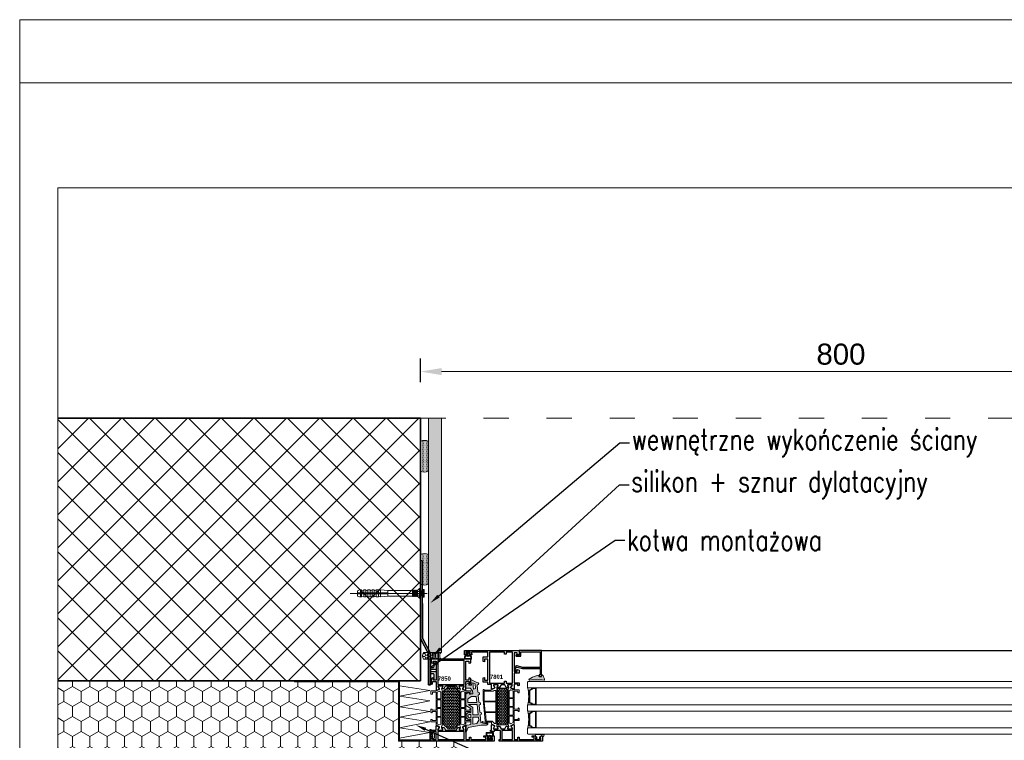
# Model space of a CAD drawing. Header units: millimetres. Extents: x -1427 to 10229, y -1578 to 5221.
# Tile 33 of 129: x 1056 to 1149, y -672 to -603. Entities that reach past the tile are written whole.
import ezdxf
from ezdxf import colors
from ezdxf.entities.mleader import LeaderData, LeaderLine
from ezdxf.math import Vec2, Vec3

# ---------------------------------------------------------------- set-up
doc = ezdxf.new("R2010")
doc.units = ezdxf.units.MM
for name, pattern in [('ACAD_ISO03W100', [30, 12, -18]), ('DASHDOT', [25.4, 12.7, -6.35, 0, -6.35]), ('DASHED', [19.05, 12.7, -6.35])]:
    doc.linetypes.add(name, pattern=pattern)
for name, color, linetype, lineweight in [('0-S-linia-beton', 1, 'Continuous', 35), ('2_hatch_zelbet_obrys', 242, 'DASHED', 9), ('A_wymiary', 7, 'Continuous', 5), ('Akcesoria', 35, 'Continuous', 9), ('AT_1_2_WYMIARY_I_OPISY', 1, 'Continuous', 5), ('blacha', 2, 'Continuous', 18), ('izolacja II', 251, 'Continuous', 18), ('Kreskowanie', 252, 'Continuous', 5), ('Obwiednia', 2, 'Continuous', 30), ('Oś', 1, 'DASHDOT', 9), ('PROJ_WYMIARY', 6, 'Continuous', 13), ('Przekładka', 4, 'Continuous', 18), ('ramka skrajna', 7, 'Continuous', 20), ('Silikon', 31, 'Continuous', 18), ('Tynk', 8, 'Continuous', 18), ('Uszczelki', 1, 'Continuous', 9), ('Wypełnienia', 140, 'Continuous', 18), ('Ściana', 37, 'Continuous', 18)]:
    doc.layers.add(name, color=color, linetype=linetype, lineweight=lineweight)
for name, color, linetype in [('Kotwa', 3, 'Continuous'), ('Model-Przód', 7, 'Continuous'), ('Tekst', 255, 'Continuous')]:
    doc.layers.add(name, color=color, linetype=linetype)
doc.styles.add('Arial', font='arial.ttf')
doc.styles.add('SIMPLEX', font='simplex.shx', dxfattribs={"width": 0.77})
doc.styles.get("Standard").update_dxf_attribs({"font": 'arial.ttf'})
doc.dimstyles.new('Renata', dxfattribs={"dimtxt": 5, "dimasz": 5, "dimexe": 1.25, "dimexo": 0.625, "dimtad": 1, "dimdec": 0, "dimtxsty": 'Arial', "dimcen": 2.5, "dimclrd": 1, "dimclre": 1, "dimclrt": 7, "dimadec": 0, "dimazin": 0, "dimtfac": 1, "dimtdec": 0, "dimtmove": 0, "dimatfit": 3, "dimfxl": 1, "dimfxlon": 1, "dimtfillclr": 7, "dimlwd": -1, "dimarcsym": 0})

# ---------------------------------------------------------------- blocks, each defined once
blk = doc.blocks.new('*U92')
at = {"layer": 'izolacja II'}
for points in [[(0, 270.2), (-57.9, 259), (0, 250.2)], [(0, 250.2), (-57.9, 239), (0, 230.2)], [(0, 230.2), (-57.9, 219), (0, 210.2)], [(0, 210.2), (-57.9, 199), (0, 190.2)], [(0, 190.2), (-57.9, 179), (0, 170.2)]]:
    blk.add_lwpolyline(points, dxfattribs=at)
blk = doc.blocks.new('*U94')
at = {"layer": 'Kreskowanie', "linetype": 'ACAD_ISO03W100', "ltscale": 0.2, "const_width": 1}
blk.add_lwpolyline([(0, 0.5), (-10.43, 0.5), (-10.43, 30.45), (45.74, 30.45), (45.74, 129.95)], dxfattribs=at)
at = {"layer": 'Uszczelki'}
for points in [[(-10.93, 30.95), (45.24, 30.95), (45.24, 129.95), (46.24, 129.95), (46.24, 29.95), (-9.93, 29.95), (-9.93, 1), (0, 1), (0, 0), (-3, 0), (-3, -1.7), (-2.8, -1.7, -0.709029), (-2.49, -2.59), (-3.37, -3.29, -0.170255), (-3.68, -3.4), (-7.22, -3.4, -0.170255), (-7.54, -3.29), (-8.41, -2.59, -0.709029), (-8.1, -1.7), (-7.9, -1.7), (-7.9, 0), (-10.93, 0)], [(-5.83, -1.62), (-5.83, -0.6, 0.259672), (-6.91, -0.6), (-6.91, -1.62)], [(-3.89, -0.6), (-3.89, -1.62), (-4.97, -1.62), (-4.97, -0.6, -0.259672)]]:
    blk.add_lwpolyline(points, format="xyb", close=True, dxfattribs=at)
blk = doc.blocks.new('*U59')
at = {"layer": 'Silikon'}
for points in [[(-2.88, -2.5, 0.414214), (-1.38, -1), (-1.38, 2.15, 0.414214), (-2.88, 3.65, 0.382385)], [(-1.5, -2.5, 0.414214), (0, -1), (0, 2.15, 0.414214), (-1.5, 3.65, 0.382385)], [(-0.12, -2.5, 0.414214), (1.38, -1), (1.38, 2.15, 0.414214), (-0.12, 3.65, 0.382385)], [(1.26, -2.5, 0.414214), (2.76, -1), (2.76, 2.15, 0.414214), (1.26, 3.65, 0.382385)], [(2.64, -2.5, 0.414214), (4.14, -1), (4.14, 2.15, 0.414214), (2.64, 3.65, 0.382385)], [(4.02, -2.5, 0.414214), (5.52, -1), (5.52, 2.15, 0.414214), (4.02, 3.65, 0.382385)]]:
    blk.add_lwpolyline(points, format="xyb", dxfattribs=at)
blk = doc.blocks.new('*U95')
at = {"layer": 'Akcesoria'}
for p, q in [((7043.99, -27716.58), (7045.99, -27715.78)), ((7043.99, -27718.58), (7043.99, -27716.58)), ((7047.99, -27715.78), (7045.99, -27715.78)), ((7046.85, -27718.58), (7046.85, -27715.78)), ((7047.99, -27716.58), (7049.99, -27715.78)), ((7047.99, -27718.58), (7047.99, -27715.78)), ((7051.99, -27715.78), (7049.99, -27715.78)), ((7049.99, -27718.58), (7049.99, -27715.78)), ((7051.99, -27716.58), (7053.99, -27715.78)), ((7051.99, -27718.58), (7051.99, -27715.78)), ((7055.99, -27715.78), (7053.99, -27715.78)), ((7053.99, -27718.58), (7053.99, -27715.78)), ((7055.99, -27716.58), (7057.99, -27715.78)), ((7055.99, -27718.58), (7055.99, -27715.78)), ((7059.99, -27715.78), (7057.99, -27715.78)), ((7057.99, -27718.58), (7057.99, -27715.78)), ((7059.99, -27716.58), (7061.99, -27715.78)), ((7059.99, -27718.58), (7059.99, -27715.78)), ((7063.99, -27715.78), (7061.99, -27715.78)), ((7061.99, -27718.58), (7061.99, -27715.78)), ((7063.99, -27716.58), (7065.99, -27715.78)), ((7063.99, -27718.58), (7063.99, -27715.78)), ((7072.99, -27716.48), (7065.99, -27715.78)), ((7065.99, -27718.58), (7065.99, -27715.78)), ((7096.45, -27716.48), (7072.99, -27716.48)), ((7072.99, -27721.68), (7072.99, -27716.48)), ((7096.45, -27716.48), (7095.65, -27716.48)), ((7096.45, -27716.48), (7096.45, -27721.68)), ((7097.45, -27716.48), (7097.45, -27721.68)), ((7098.25, -27716.48), (7097.45, -27716.48)), ((7098.25, -27716.48), (7098.25, -27721.68)), ((7099.25, -27716.48), (7099.25, -27721.68)), ((7100.05, -27716.48), (7099.25, -27716.48)), ((7100.05, -27716.48), (7100.05, -27721.68)), ((7104.68, -27717.43), (7100.93, -27717.43)), ((7101.05, -27716.48), (7101.05, -27721.68)), ((7101.09, -27716.48), (7101.05, -27716.48)), ((7102.99, -27714.58), (7101.09, -27716.48)), ((7101.09, -27716.48), (7101.09, -27721.68)), ((7103.99, -27714.58), (7102.99, -27714.58)), ((7102.99, -27723.58), (7102.99, -27714.58)), ((7103.99, -27723.58), (7103.99, -27714.58)), ((7106.68, -27715.43), (7104.68, -27717.43)), ((7104.68, -27720.73), (7104.68, -27717.43)), ((7107.38, -27715.43), (7106.68, -27715.43)), ((7106.68, -27722.73), (7106.68, -27715.43)), ((7107.38, -27722.73), (7107.38, -27715.43)), ((7071.76, -27718.58), (7043.99, -27718.58)), ((7071.76, -27719.58), (7043.99, -27719.58)), ((7043.99, -27721.58), (7043.99, -27719.58)), ((7043.99, -27721.58), (7045.99, -27722.38)), ((7047.99, -27722.38), (7045.99, -27722.38)), ((7046.85, -27722.38), (7046.85, -27719.58)), ((7047.99, -27722.38), (7047.99, -27719.58)), ((7047.99, -27721.58), (7049.99, -27722.38)), ((7049.56, -27718.98), (7050.72, -27718.58)), ((7049.56, -27719.18), (7049.56, -27718.98)), ((7049.56, -27719.18), (7050.72, -27719.58)), ((7049.99, -27722.38), (7049.99, -27719.58)), ((7051.99, -27722.38), (7049.99, -27722.38)), ((7051.99, -27722.38), (7051.99, -27719.58)), ((7051.99, -27721.58), (7053.99, -27722.38)), ((7053.99, -27722.38), (7053.99, -27719.58)), ((7055.99, -27722.38), (7053.99, -27722.38)), ((7055.99, -27722.38), (7055.99, -27719.58)), ((7055.99, -27721.58), (7057.99, -27722.38)), ((7057.99, -27722.38), (7057.99, -27719.58)), ((7059.99, -27722.38), (7057.99, -27722.38)), ((7059.99, -27722.38), (7059.99, -27719.58)), ((7059.99, -27721.58), (7061.99, -27722.38)), ((7061.99, -27722.38), (7061.99, -27719.58)), ((7063.99, -27722.38), (7061.99, -27722.38)), ((7063.99, -27722.38), (7063.99, -27719.58)), ((7063.99, -27721.58), (7065.99, -27722.38)), ((7065.99, -27722.38), (7065.99, -27719.58)), ((7072.99, -27721.68), (7065.99, -27722.38)), ((7096.45, -27721.68), (7072.99, -27721.68)), ((7098.25, -27721.68), (7097.45, -27721.68)), ((7100.05, -27721.68), (7099.25, -27721.68)), ((7104.68, -27720.73), (7100.93, -27720.73)), ((7101.09, -27721.68), (7101.05, -27721.68)), ((7102.99, -27723.58), (7101.09, -27721.68)), ((7103.99, -27723.58), (7102.99, -27723.58)), ((7106.68, -27722.73), (7104.68, -27720.73)), ((7107.38, -27722.73), (7106.68, -27722.73))]:
    blk.add_line(p, q, dxfattribs=at)
at = {"layer": 'Akcesoria', "linetype": 'DASHDOT', "ltscale": 10}
blk.add_line((7110.4, -27719.08), (7037.09, -27719.08), dxfattribs=at)
at = {"layer": 'Akcesoria'}
for centre, radius, start, end in [((7096.95, -27716.48), 0.5, 0, 180), ((7098.75, -27716.48), 0.5, 0, 180), ((7100.55, -27716.48), 0.5, 0, 180), ((7072.08, -27719.08), 0.59, 238.00803, 121.99197), ((7096.95, -27721.68), 0.5, 180, 0), ((7098.75, -27721.68), 0.5, 180, 0), ((7100.55, -27721.68), 0.5, 180, 0)]:
    blk.add_arc(centre, radius, start, end, dxfattribs=at)
blk = doc.blocks.new('przekladka 42a_ogolny')
at = {"layer": 'Przekładka'}
for points in [[(-4.1, 42), (-0.3, 42), (-0.1, 41.8), (-0.1, 41.39), (-1.31, 39.24), (-0.7, 37.61), (-0.7, 4.39), (-1.08, 3.38), (-1.08, 2.35), (-0.1, 0.61), (-0.1, 0.2), (-0.3, 0), (-4.1, 0), (-4.3, 0.2), (-4.3, 0.61), (-3.2, 2.57), (-3.2, 3.25), (-6.25, 4.87), (-6.25, 7.9), (-11.2, 7.9), (-11.2, 10.07), (-10.58, 10.24), (-10.2, 10.24), (-10.2, 9.1), (-6.25, 9.1), (-6.25, 17.7), (-10.2, 17.7), (-10.2, 16.56), (-10.58, 16.56), (-11.2, 16.73), (-11.2, 19.87), (-10.58, 20.04), (-10.2, 20.04), (-10.2, 18.9), (-6.25, 18.9), (-6.25, 36.1), (-9.7, 36.1), (-9.7, 34.3), (-11.2, 34.3), (-11.2, 37.3), (-6.06, 37.3), (-5.82, 37.36), (-3.2, 38.75), (-3.2, 39.43), (-4.3, 41.39), (-4.3, 41.8)], [(-5.25, 29.7), (-5.25, 35.96), (-3.17, 37.07), (-1.7, 36.19), (-1.7, 29.7)], [(-1.7, 28.9), (-1.7, 21.4), (-5.25, 21.4), (-5.25, 28.9)], [(-1.7, 13.1), (-1.7, 20.6), (-5.25, 20.6), (-5.25, 13.1)], [(-5.25, 12.3), (-1.7, 12.3), (-1.7, 5.81), (-3.17, 4.93), (-5.25, 6.04)]]:
    blk.add_lwpolyline(points, close=True, dxfattribs=at)
blk = doc.blocks.new('przekladka 42b_ogolny')
at = {"layer": 'Przekładka'}
blk.add_lwpolyline([(4.3, 0.2), (4.1, 0), (0.3, 0), (0.1, 0.2), (0.1, 0.61), (1.2, 2.57), (1.2, 39.43), (0.1, 41.39), (0.1, 41.8), (0.3, 42), (4.1, 42), (4.3, 41.8), (4.3, 41.39), (3.2, 39.43), (3.2, 38.75), (6.87, 36.8), (13.4, 36.8), (13.4, 37.6), (14.4, 37.6), (14.4, 27.95), (12.4, 7.4, -0.371871), (11.4, 6.5), (6.75, 6.5), (6.25, 6), (6.25, 4.87), (3.2, 3.25), (3.2, 2.57), (4.3, 0.61)], format="xyb", close=True, dxfattribs=at)
for points in [[(13.25, 26.5), (2.2, 26.5), (2.2, 36.46), (3.67, 36.46), (4.91, 35.8), (13.4, 35.8), (13.4, 27.68)], [(2.2, 16.3), (2.2, 25.7), (13.18, 25.7), (12.26, 16.3)], [(2.2, 15.5), (2.2, 5.2), (3.44, 5.2), (5.69, 7.5), (11.2, 7.5), (11.42, 7.7), (12.18, 15.5)]]:
    blk.add_lwpolyline(points, close=True, dxfattribs=at)
blk = doc.blocks.new('7801_PE78N')
at = {"layer": 'Obwiednia'}
for points in [[(-10.09, 53.5), (-6.61, 53.5), (-5.09, 51), (-2.99, 51), (-2.87, 51.21), (-3.9, 52.89), (-3.9, 53.5), (0.57, 53.5), (0.7, 53.28), (-0.74, 50.8), (-0.63, 50.48), (2.07, 49.34), (2.3, 49.49), (2.3, 53.7), (6, 53.7), (6, 56), (10.5, 56), (10.5, 60.19), (9.24, 60.53), (9, 60.34), (9, 58), (6, 58), (6, 78), (9, 78), (9, 75.66), (9.24, 75.47), (10.5, 75.81), (10.5, 80), (6, 80), (6, 84.6), (21.5, 84.6), (21.5, 83), (21, 83), (21, 82), (22.89, 82), (23.5, 82.62), (23.5, 83), (22.75, 83), (22.75, 84.8), (26.75, 84.8), (26.75, 83), (26, 83), (26, 82.6), (26.53, 82), (28, 82), (28, 86), (-24, 86), (-24, 82.44), (-22.24, 81.97), (-22, 82.16), (-22, 84), (-19, 84), (-19, 66), (-22, 66), (-22, 67.84), (-22.27, 68.03), (-24, 67.55), (-24, 64.5), (-19, 64.5), (-19, 55.5), (-24, 55.5), (-24, 52.9), (-22.86, 52.51), (-22.6, 52.7), (-22.6, 54), (-19, 54), (-19, 49.49), (-18.77, 49.34), (-16.07, 50.48), (-15.96, 50.8), (-17.4, 53.28), (-17.27, 53.5), (-12.8, 53.5), (-12.8, 52.89), (-13.83, 51.21), (-13.71, 51), (-11.61, 51)], [(-17.4, 84.4), (-11.6, 84.4), (-11.6, 82.5), (-10, 82.5), (-10, 84.4), (4.4, 84.4), (4.4, 55.1), (-10, 55.1), (-10, 56.9), (-11.6, 56.9), (-11.6, 55.1), (-17.4, 55.1)], [(-3.9, 12.11), (-2.93, 13.7), (-3.1, 14), (-5.09, 14), (-6.61, 11.5), (-10.09, 11.5), (-11.61, 14), (-13.6, 14), (-13.77, 13.7), (-12.8, 12.11), (-12.8, 11.5), (-17.57, 11.5), (-17.7, 11.72), (-16.26, 14.2), (-16.37, 14.52), (-18.77, 15.67), (-19, 15.51), (-19, 1.4), (-22.6, 1.4), (-22.6, 3.61), (-24, 3.61), (-24, 1.4), (-38.15, 1.4), (-38.15, 3.6), (-36.25, 3.6), (-36.25, 4.8), (-38.82, 4.8), (-40.82, 3.21), (-40.71, 2.9), (-39.35, 2.9), (-39.35, 1.2), (-44.55, 1.2), (-44.55, 2.9), (-43.19, 2.9), (-43.08, 3.21), (-45.08, 4.8), (-46, 4.8), (-46, 0), (-5, 0), (-5, 1.6), (-6, 1.6), (-6, 10.1), (0, 10.1), (0, 9), (3.5, 9), (3.5, 10.4), (2.31, 10.4), (2.31, 15.51), (2.08, 15.66), (-0.33, 14.52), (-0.44, 14.2), (1, 11.72), (0.87, 11.5), (-3.9, 11.5)], [(-17.6, 10.1), (-7.4, 10.1), (-7.4, 1.6), (-17.6, 1.6)]]:
    blk.add_lwpolyline(points, close=True, dxfattribs=at)
for name, p in [('przekladka 42a_ogolny', (-12.8, 11.5)), ('przekladka 42b_ogolny', (-3.9, 11.5))]:
    blk.add_blockref(name, p)
blk = doc.blocks.new('G311D_ogolny')
at = {"layer": 'Kreskowanie'}
h = blk.add_hatch(color=256, dxfattribs=at)
h.dxf.hatch_style = 1
h.paths.add_polyline_path([(2.61, 10.88), (10.8, 10.88), (11.76, 1), (6.75, 1), (6.75, 8.26)], flags=16)
h.paths.add_polyline_path([(2.2, 16.21), (2.2, 12.88), (10.6, 12.88), (10.04, 18.65), (5.68, 18.65)], flags=16)
edge = h.paths.add_edge_path()
edge.add_arc((2.8, 22.25), 0.4, 0, 125)
edge.add_line((2.57, 22.57), (0.2, 20.91))
edge.add_line((0.2, 20.91), (0.2, 10.04))
edge.add_line((0.2, 10.04), (4.95, 7.03))
edge.add_line((4.95, 7.03), (4.95, 3.35))
edge.add_line((4.95, 3.35), (3.75, 3.35))
edge.add_line((3.75, 3.35), (3.75, 3.6))
edge.add_arc((3.35, 3.6), 0.4, 360, 495)
edge.add_line((3.07, 3.88), (0.55, 1.37))
edge.add_line((0.55, 1.37), (0.55, -1.37))
edge.add_line((0.55, -1.37), (3.07, -3.88))
edge.add_arc((3.35, -3.6), 0.4, 225, 360)
edge.add_line((3.75, -3.6), (3.75, -3.35))
edge.add_line((3.75, -3.35), (4.95, -3.35))
edge.add_line((4.95, -3.35), (4.95, -8.02))
edge.add_line((4.95, -8.02), (-0.05, -8.9))
edge.add_line((-0.05, -8.9), (-0.05, -15.06))
edge.add_arc((0.25, -15.09), 0.3, 175.90771, 336.01891)
edge.add_line((0.52, -15.21), (2.39, -11.01))
edge.add_line((2.39, -11.01), (14.74, -8.83))
edge.add_arc((14.82, -9.33), 0.5, 92.66469, 100, ccw=False)
edge.add_line((14.8, -8.83), (19.85, -8.59))
edge.add_arc((19.78, -7.19), 1.4, 272.66469, 465.37418)
edge.add_arc((19.31, 3.39), 9.24, 251.17881, 270.64123, ccw=False)
edge.add_arc((16.14, -5.92), 0.6, 71.90745, 251.61064)
edge.add_arc((24.32, 21.6), 29.31, 253.40635, 259.21162)
edge.add_arc((18.99, -6.41), 0.8, 259.21162, 316.91314)
edge.add_arc((19.83, -7.2), 0.359, -99.08975, 136.91314, ccw=False)
edge.add_line((19.78, -7.55), (14.46, -6.11))
edge.add_line((14.46, -6.11), (13.77, 1))
edge.add_line((13.77, 1), (14.68, 1.59))
edge.add_arc((14.13, 2.43), 1, 303.0722, 428.0722)
edge.add_line((14.51, 3.36), (13.5, 3.76))
edge.add_line((13.5, 3.76), (12.85, 10.42))
edge.add_line((12.85, 10.42), (13.76, 11.01))
edge.add_arc((13.21, 11.85), 1, 303.0722, 428.0722)
edge.add_line((13.59, 12.78), (12.58, 13.18))
edge.add_line((12.58, 13.18), (11.93, 19.84))
edge.add_line((11.93, 19.84), (12.84, 20.44))
edge.add_arc((12.29, 21.27), 1, 303.0722, 428.0722)
edge.add_line((12.67, 22.2), (11.66, 22.61))
edge.add_line((11.66, 22.61), (11.01, 29.27))
edge.add_line((11.01, 29.27), (11.92, 29.86))
edge.add_arc((11.37, 30.69), 1, 303.0722, 428.0722)
edge.add_line((11.75, 31.62), (10.74, 32.03))
edge.add_line((10.74, 32.03), (5.38, 34.46))
edge.add_arc((5.25, 34.19), 0.3, 65.5854, 188.76102)
edge.add_line((4.96, 34.14), (5.02, 33.52))
edge.add_line((5.02, 33.52), (5.43, 29.4))
edge.add_line((5.43, 29.4), (2.9, 29.4))
edge.add_line((2.9, 29.4), (2.9, 31))
edge.add_arc((2.5, 31), 0.4, 360, 485.04937)
edge.add_line((2.27, 31.33), (0.2, 29.88))
edge.add_line((0.2, 29.88), (0.2, 26.43))
edge.add_line((0.2, 26.43), (4.34, 26.43))
edge.add_line((4.34, 26.43), (6.52, 23.83))
edge.add_line((6.52, 23.83), (6.78, 21.15))
edge.add_line((6.78, 21.15), (3.2, 21.15))
edge.add_line((3.2, 21.15), (3.2, 22.25))
h.paths.add_polyline_path([(7.33, 25.48), (6.72, 31.6), (8.87, 30.67), (9.3, 26.24)], flags=16)
h.paths.add_polyline_path([(3.19, -1.6), (1.95, -0.36), (1.95, 0.36), (3.19, 1.6), (4.95, 1.6), (4.95, -1.6)], flags=16)
h.paths.add_polyline_path([(6.75, -1), (6.75, -7.7), (10.71, -7.01), (12.45, -4), (12.16, -1)], flags=16)
at = {"layer": 'Uszczelki'}
blk.add_lwpolyline([(3.2, 22.25, 0.606815), (2.57, 22.57), (0.2, 20.91), (0.2, 10.04), (4.95, 7.03), (4.95, 3.35), (3.75, 3.35), (3.75, 3.6, 0.668179), (3.07, 3.88), (0.55, 1.37), (0.55, -1.37), (3.07, -3.88, 0.668179), (3.75, -3.6), (3.75, -3.35), (4.95, -3.35), (4.95, -8.02), (-0.05, -8.9), (-0.05, -15.06, 0.839927), (0.52, -15.21), (2.39, -11.01), (14.74, -8.83, -0.032017), (14.8, -8.83), (19.85, -8.59, 1.117551), (19.41, -5.84, -0.085126), (16.33, -5.35, 0.997413), (15.95, -6.49, 0.025336), (18.84, -7.19, 0.257229), (19.57, -6.95, -1.664327), (19.78, -7.55), (14.46, -6.11), (13.77, 1), (14.68, 1.59, 0.606815), (14.51, 3.36), (13.5, 3.76), (12.85, 10.42), (13.76, 11.01, 0.606815), (13.59, 12.78), (12.58, 13.18), (11.93, 19.84), (12.84, 20.44, 0.606815), (12.67, 22.2), (11.66, 22.61), (11.01, 29.27), (11.92, 29.86, 0.606815), (11.75, 31.62), (10.74, 32.03), (5.38, 34.46, 0.595975), (4.96, 34.14), (5.02, 33.52), (5.43, 29.4), (2.9, 29.4), (2.9, 31, 0.60711), (2.27, 31.33), (0.2, 29.88), (0.2, 26.43), (4.34, 26.43), (6.52, 23.83), (6.78, 21.15), (3.2, 21.15)], format="xyb", close=True, dxfattribs=at)
for points in [[(7.33, 25.48), (6.72, 31.6), (8.87, 30.67), (9.3, 26.24)], [(2.2, 16.21), (2.2, 12.88), (10.6, 12.88), (10.04, 18.65), (5.68, 18.65)], [(2.61, 10.88), (10.8, 10.88), (11.76, 1), (6.75, 1), (6.75, 8.26)], [(3.19, -1.6), (1.95, -0.36), (1.95, 0.36), (3.19, 1.6), (4.95, 1.6), (4.95, -1.6)], [(6.75, -1), (6.75, -7.7), (10.71, -7.01), (12.45, -4), (12.16, -1)]]:
    blk.add_lwpolyline(points, close=True, dxfattribs=at)
blk = doc.blocks.new('G001D_ogolny')
at = {"layer": 'Kreskowanie'}
h = blk.add_hatch(color=256, dxfattribs=at)
h.dxf.hatch_style = 1
edge = h.paths.add_edge_path(flags=16)
edge.add_line((-2.7, -4.7), (-2.7, -5.86))
edge.add_arc((0, 2.49), 8.77, 252.07834, 287.92166)
edge.add_line((2.7, -5.86), (2.7, -4.7))
edge.add_arc((-3.92, -9.19), 8, 34.12388, 48.34467)
edge.add_arc((0.15, -3.1), 1.25, 270, 354.91419, ccw=False)
edge.add_line((0.15, -4.35), (-0.15, -4.35))
edge.add_arc((-0.15, -3.1), 1.25, 185.08581, 270, ccw=False)
edge.add_arc((3.92, -9.19), 8, 131.65533, 145.87612)
edge = h.paths.add_edge_path(flags=16)
edge.add_line((0.65, -3.1), (0.65, -1.55))
edge.add_arc((0.15, -1.55), 0.5, 0, 90)
edge.add_line((0.15, -1.05), (-0.15, -1.05))
edge.add_arc((-0.15, -1.55), 0.5, 90, 180)
edge.add_line((-0.65, -1.55), (-0.65, -3.1))
edge.add_arc((-0.15, -3.1), 0.5, 180, 270)
edge.add_line((-0.15, -3.6), (0.15, -3.6))
edge.add_arc((0.15, -3.1), 0.5, 270, 360)
edge = h.paths.add_edge_path()
edge.add_arc((-1.7, -1.4), 0.3, 135, 270)
edge.add_line((-1.7, -1.7), (-1.4, -1.7))
edge.add_line((-1.4, -1.7), (-1.4, -2.43))
edge.add_arc((3.92, -9.69), 9, 126.2362, 144.42332)
edge.add_line((-3.4, -4.45), (-3.4, -6.72))
edge.add_arc((-3, -6.06), 0.772, 238.65746, 292.72592)
edge.add_arc((0, 62.62), 69.45, 267.77182, 272.22818)
edge.add_arc((3, -6.06), 0.772, 247.27408, 301.34254)
edge.add_line((3.4, -6.72), (3.4, -4.45))
edge.add_arc((-3.92, -9.69), 9, 35.57668, 53.7638)
edge.add_line((1.4, -2.43), (1.4, -1.7))
edge.add_line((1.4, -1.7), (1.7, -1.7))
edge.add_arc((1.7, -1.4), 0.3, 270, 405)
edge.add_line((1.91, -1.19), (0.92, -0.2))
edge.add_line((0.92, -0.2), (-0.92, -0.2))
edge.add_line((-0.92, -0.2), (-1.91, -1.19))
at = {"layer": 'Uszczelki'}
for points in [[(-1.91, -1.19, 0.668179), (-1.7, -1.7), (-1.4, -1.7), (-1.4, -2.43, 0.079523), (-3.4, -4.45), (-3.4, -6.72, 0.240395), (-2.7, -6.78, 0.019447), (2.7, -6.78, 0.240395), (3.4, -6.72), (3.4, -4.45, 0.079523), (1.4, -2.43), (1.4, -1.7), (1.7, -1.7, 0.668179), (1.91, -1.19), (0.92, -0.2), (-0.92, -0.2)], [(-2.7, -4.7), (-2.7, -5.86, 0.157684), (2.7, -5.86), (2.7, -4.7, 0.06213), (1.4, -3.21, -0.388448), (0.15, -4.35), (-0.15, -4.35, -0.388448), (-1.4, -3.21, 0.06213)], [(0.65, -3.1), (0.65, -1.55, 0.414214), (0.15, -1.05), (-0.15, -1.05, 0.414214), (-0.65, -1.55), (-0.65, -3.1, 0.414214), (-0.15, -3.6), (0.15, -3.6, 0.414214)]]:
    blk.add_lwpolyline(points, format="xyb", close=True, dxfattribs=at)
blk = doc.blocks.new('7850_PE78N')
at = {"layer": 'Obwiednia'}
for points in [[(-31.4, 52.18), (-29.96, 49.7), (-30.07, 49.38), (-32.77, 48.24), (-33, 48.39), (-33, 56.5), (-36.6, 56.5), (-36.6, 54.45), (-36.86, 54.26), (-38, 54.65), (-38, 59.56), (-36.24, 60.03), (-36, 59.84), (-36, 58), (-33, 58), (-33, 76), (-36, 76), (-36, 74.16), (-36.24, 73.97), (-38, 74.44), (-38, 78), (0, 78), (0, 74.44), (-1.76, 73.97), (-2, 74.16), (-2, 76), (-5, 76), (-5, 58), (-2, 58), (-2, 59.84), (-1.76, 60.03), (0, 59.56), (0, 54.65), (-1.14, 54.26), (-1.4, 54.45), (-1.4, 56.5), (-5, 56.5), (-5, 48.39), (-5.23, 48.24), (-7.93, 49.38), (-8.04, 49.7), (-6.6, 52.18), (-6.73, 52.4), (-11.2, 52.4), (-11.2, 51.79), (-10.17, 50.11), (-10.29, 49.9), (-12.39, 49.9), (-13.91, 52.4), (-24.09, 52.4), (-25.61, 49.9), (-27.71, 49.9), (-27.83, 50.11), (-26.8, 51.79), (-26.8, 52.4), (-31.27, 52.4)], [(-31.6, 53.9), (-31.6, 76.5), (-6.4, 76.5), (-6.4, 53.9)], [(-5, 14.41), (-5.23, 14.56), (-7.63, 13.42), (-7.73, 13.1), (-6.3, 10.62), (-6.42, 10.4), (-11.19, 10.4), (-11.19, 11.01), (-10.22, 12.6), (-10.39, 12.9), (-12.38, 12.9), (-13.9, 10.4), (-24.08, 10.4), (-25.6, 12.9), (-27.59, 12.9), (-27.76, 12.6), (-26.79, 11.01), (-26.79, 10.4), (-31.56, 10.4), (-31.69, 10.62), (-30.25, 13.1), (-30.36, 13.42), (-32.77, 14.56), (-33, 14.41), (-33, 1.4), (-36.59, 1.4), (-36.59, 3.7), (-37.99, 3.7), (-37.99, 1.4), (-52.15, 1.4), (-52.15, 3.6), (-50.25, 3.6), (-50.25, 4.8), (-52.82, 4.8), (-54.82, 3.21), (-54.71, 2.9), (-53.35, 2.9), (-53.35, 1.2), (-58.55, 1.2), (-58.55, 2.9), (-57.19, 2.9), (-57.08, 3.21), (-59.08, 4.8), (-60, 4.8), (-60, 0), (0, 0), (0, 2.3), (-1.14, 2.69), (-1.4, 2.5), (-1.4, 1.4), (-5, 1.4), (-5, 9), (-1.4, 9), (-1.4, 8.5), (-1.14, 8.31), (0, 8.7), (0, 10.4), (-5, 10.4)], [(-31.59, 1.4), (-31.59, 9), (-6.39, 9), (-6.39, 1.4)]]:
    blk.add_lwpolyline(points, close=True, dxfattribs=at)
blk.add_blockref('przekladka 42a_ogolny', (-26.79, 10.4))
at = {"xscale": -1}
blk.add_blockref('przekladka 42a_ogolny', (-11.19, 10.4), dxfattribs=at)
blk = doc.blocks.new('*U109')
for name, p in [('G001D_ogolny', (5019.88, 16327.77)), ('G311D_ogolny', (5017.62, 16266.77))]:
    blk.add_blockref(name, p)
at = {"xscale": -1}
for name, p in [('7801_PE78N', (5044.63, 16242.97)), ('7850_PE78N', (4984.63, 16242.97))]:
    blk.add_blockref(name, p, dxfattribs=at)
at = {"xscale": -1, "rotation": 180}
blk.add_blockref('G001D_ogolny', (5040.58, 16244.17), dxfattribs=at)
at = {"layer": 'Tekst', "char_height": 4, "width": 30, "attachment_point": 2}
for s, insert in [('{\\fArial|b1|i0|c238|p34;7850}', (4997.3, 16304.37)), ('{\\fArial|b1|i0|c238|p34;7801}', (5046.92, 16306.1))]:
    blk.add_mtext(s, dxfattribs=dict(at, insert=insert))
blk = doc.blocks.new('G003D_ogolny')
at = {"layer": 'Kreskowanie'}
h = blk.add_hatch(color=256, dxfattribs=at)
h.dxf.hatch_style = 1
h.paths.add_polyline_path([(3.91, 0.72, 0.045236), (1.25, 1.3), (1.25, 0.2, -0.414214), (1.05, 0), (-1.35, 0), (-1.35, 0.25), (-1.2, 0.85, 0.54487), (-1.75, 1.7, 0.165788), (-2.04, 1.58, 0.115341), (-4.13, -2.69, 0.580923), (-3.42, -3.49, -0.059176), (9.94, -3.47, 0.854415), (10.43, -2.49, 0.077033)])
at = {"layer": 'Uszczelki'}
blk.add_lwpolyline([(-1.35, 0.25), (-1.2, 0.85, 0.54487), (-1.75, 1.7, 0.165788), (-2.04, 1.58, 0.115341), (-4.13, -2.69, 0.580923), (-3.42, -3.49, -0.059176), (9.94, -3.47, 0.854415), (10.43, -2.49, 0.077033), (3.91, 0.72, 0.045236), (1.25, 1.3), (1.25, 0.2, -0.414214), (1.05, 0), (-1.35, 0)], format="xyb", close=True, dxfattribs=at)
blk = doc.blocks.new('4559_ogolny')
at = {"layer": 'Obwiednia'}
blk.add_lwpolyline([(-24.6, 21), (0, 21), (0, 0), (-1.2, 0), (-1.2, 0.3), (-4.2, 0.3), (-4.2, -2.41), (-3.99, -2.62), (-3.95, -2.77), (-3.96, -2.85), (-3.97, -2.95), (-4.01, -3.05, -0.68778), (-5.4, -2.52), (-5.4, 1.5), (-1.2, 1.5), (-1.2, 19.8), (-16, 19.8), (-16, 3.14), (-14.6, -1.96, -0.738368), (-18.31, -4.32), (-19.37, -3.41, -1), (-18.66, -2.57), (-17.84, -3.27, 0.822181), (-15.75, -1.94), (-17.1, 3.06), (-17.1, 19.8), (-23.1, 19.8), (-23.1, 19), (-24.6, 19), (-24.6, 21)], format="xyb", dxfattribs=at)
blk = doc.blocks.new('*U110')
at = {"layer": 'Wypełnienia'}
for points in [[(246.55, 44), (-51, 44), (-51.5, 44.5), (-51.5, 49.5), (-51, 50), (246.55, 50)], [(246.55, 22), (-51, 22), (-51.5, 22.5), (-51.5, 27.5), (-51, 28), (246.55, 28)], [(246.55, 0), (-51, 0), (-51.5, 0.5), (-51.5, 5.5), (-51, 6), (246.55, 6)]]:
    blk.add_lwpolyline(points, dxfattribs=at)
at = {"layer": 'Wypełnienia', "flags": 128}
for points in [[(-44, 28), (-43.5, 28.5), (-43.5, 43.5), (-44, 44), (-47.5, 44), (-48, 43), (-50, 42), (-50, 30), (-48, 29), (-47.5, 28), (-44, 28)], [(-44.5, 28.5), (-44, 29), (-44, 43), (-44.5, 43.5), (-47, 43.5), (-47.5, 42.5), (-49.5, 41.5), (-49.5, 30.5), (-47.5, 29.5), (-47, 28.5), (-44.5, 28.5)], [(-44, 6), (-43.5, 6.5), (-43.5, 21.5), (-44, 22), (-47.5, 22), (-48, 21), (-50, 20), (-50, 8), (-48, 7), (-47.5, 6), (-44, 6)], [(-44.5, 6.5), (-44, 7), (-44, 21), (-44.5, 21.5), (-47, 21.5), (-47.5, 20.5), (-49.5, 19.5), (-49.5, 8.5), (-47.5, 7.5), (-47, 6.5), (-44.5, 6.5)]]:
    blk.add_lwpolyline(points, dxfattribs=at)
at = {"layer": 'Wypełnienia'}
for centre in [(-87.12, 36), (-87.12, 14)]:
    blk.add_arc(centre, 36.63, 346.58033, 13.41967, dxfattribs=at)
blk = doc.blocks.new('G008D_ogolny')
at = {"layer": 'Uszczelki'}
blk.add_lwpolyline([(-2.88, 3.85, 0.429891), (-3.67, 3.72), (-4.02, 3.02, -0.507698), (-4.71, 2.89, -0.079552), (-5.48, 3.85, -0.054426), (-6.09, 5.1), (-0.98, 5.1), (2.3, 5.1, -0.414214), (2.5, 4.9), (2.5, 3.63, -0.221695), (2.43, 3.47), (1.22, 2.46, 0.221695), (1.15, 2.31), (1.15, 1.8, 0.414214), (1.35, 1.6), (1.6, 1.6, -0.636522), (1.72, 1.35), (0.75, 0.2), (-0.75, 0.2), (-1.72, 1.35, -0.636522), (-1.6, 1.6), (-1.35, 1.6, 0.414214), (-1.15, 1.8), (-1.15, 2.31, 0.221695), (-1.22, 2.46)], format="xyb", close=True, dxfattribs=at)
blk = doc.blocks.new('*D206')
at = {"layer": 'A_wymiary', "color": 1, "lineweight": -2, "transparency": 16777216}
for p, q in [((1093.915, -637.809), (1093.915, -635.559)), ((1173.915, -637.809), (1173.915, -635.559))]:
    blk.add_line(p, q, dxfattribs=at)
at = {"layer": 'A_wymiary', "color": 1, "transparency": 16777216}
blk.add_line((1095.915, -636.809), (1171.915, -636.809), dxfattribs=at)
for points in [[(1095.915, -636.476), (1095.915, -637.142), (1093.915, -636.809)], [(1171.915, -636.476), (1171.915, -637.142), (1173.915, -636.809)]]:
    blk.add_solid(points, dxfattribs=at)
at = {"layer": 'DEFPOINTS', "color": 0, "transparency": 16777216}
for p in [(1173.915, -636.809), (1093.915, -641.235), (1173.915, -641.235)]:
    blk.add_point(p, dxfattribs=at)
at = {"layer": 'A_wymiary', "color": 7, "transparency": 16777216, "insert": (1133.915, -635.163), "char_height": 2, "attachment_point": 5, "style": 'Arial'}
blk.add_mtext('800', dxfattribs=at)
blk = doc.blocks.new('*D200')
at = {"layer": 'A_wymiary', "color": 1, "lineweight": -2, "transparency": 16777216}
for p, q in [((1160.011, -641.235), (1162.261, -641.235)), ((1160.011, -663.353), (1162.261, -663.353))]:
    blk.add_line(p, q, dxfattribs=at)
at = {"layer": 'A_wymiary', "color": 1, "transparency": 16777216}
blk.add_line((1161.011, -661.353), (1161.011, -643.235), dxfattribs=at)
for points in [[(1161.345, -643.235), (1160.678, -643.235), (1161.011, -641.235)], [(1161.345, -661.353), (1160.678, -661.353), (1161.011, -663.353)]]:
    blk.add_solid(points, dxfattribs=at)
at = {"layer": 'DEFPOINTS', "color": 0, "transparency": 16777216}
for p in [(1143.501, -641.235), (1161.011, -641.235), (1158.4, -663.353)]:
    blk.add_point(p, dxfattribs=at)
at = {"layer": 'A_wymiary', "color": 7, "transparency": 16777216, "insert": (1162.64, -652.294), "char_height": 2, "attachment_point": 5, "rotation": 270, "style": 'Arial'}
blk.add_mtext('221', dxfattribs=at)

msp = doc.modelspace()

# ---------------------------------------------------------------- hatches: boundary and pattern name
at = {"layer": 'Kreskowanie'}
h = msp.add_hatch(dxfattribs=at)
h.set_pattern_fill('DOTS', color=256, scale=2, angle=90.0000476, style=0)
h.set_pattern_definition([(90.0000476, (2390.97471, 1391.46888), (-0.125000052, 0.062499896), [0, -0.125])])
edge = h.paths.add_edge_path()
edge.add_arc((1094.29005, -644.2055), 0.84942, 63.8030246, 116.1968803, ccw=False)
edge.add_line((1094.66503, -643.44333), (1094.66435, -646.26452))
edge.add_arc((1094.28971, -645.61633), 0.74868, 239.9728069, 300.027098, ccw=False)
edge.add_line((1093.91506, -646.26452), (1093.91506, -643.44333))
h = msp.add_hatch(dxfattribs=at)
h.set_pattern_fill('DOTS', color=256, scale=2, angle=90.0000476, style=0)
h.set_pattern_definition([(90.0000476, (2390.97471, 1402.23523), (-0.125000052, 0.062499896), [0, -0.125])])
edge = h.paths.add_edge_path()
edge.add_arc((1094.29005, -654.97185), 0.84942, 63.8030246, 116.1968803, ccw=False)
edge.add_line((1094.66503, -654.20968), (1094.66435, -657.03087))
edge.add_arc((1094.28971, -656.38267), 0.74868, 239.9728069, 300.027098, ccw=False)
edge.add_line((1093.91506, -657.03087), (1093.91506, -654.20968))
h = msp.add_hatch(dxfattribs=at)
h.set_pattern_fill('HONEY', color=256, scale=0.03, angle=-90, style=0)
h.set_pattern_definition([(270, (898.22265, -10.90171), (0.0824889, -0.142875), [0.09525, -0.1905]), (30, (898.22265, -10.90171), (0.08248893, 0.142874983), [0.09525, -0.1905]), (330, (898.22265, -10.90171), (0.16497783, -1.7e-08), [-0.1905, 0.09525])])
h.paths.add_polyline_path([(1097.13901, -666.8058), (1097.58901, -667.2558), (1097.58901, -670.3558), (1097.13901, -670.8058), (1096.53901, -670.8058), (1096.08901, -670.3558), (1096.08901, -667.2558), (1096.53901, -666.8058)])
h = msp.add_hatch(dxfattribs=at)
h.set_pattern_fill('HONEY', color=256, scale=0.03, angle=90, style=0)
h.set_pattern_definition([(90, (1294.60648, -1322.02575), (-0.0824889, 0.142875), [0.09525, -0.1905]), (210, (1294.60648, -1322.02575), (-0.08248893, -0.142874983), [0.09525, -0.1905]), (150, (1294.60648, -1322.02575), (-0.16497783, 1.7e-08), [-0.1905, 0.09525])])
h.paths.add_polyline_path([(1101.27642, -666.91979), (1102.15642, -666.91979), (1102.15642, -670.41979), (1101.27642, -670.41979)])
at = {"layer": 'Tynk'}
h = msp.add_hatch(dxfattribs=at)
h.set_pattern_fill('AR-SAND', color=256, scale=0.01, angle=90, style=0)
h.set_pattern_definition([(127.5, (796.24305, 159.0522), (-0.48941324, -0.01600031), [0, -0.38608, 0, -0.4318, 0, -0.41275]), (97.5, (796.24305, 159.0522), (-0.7168251, 0.4495233), [0, -0.20828, 0, -0.34798, 0, -0.13335]), (57.5, (796.24305, 158.73977), (-0.00143718, 0.79099237), [0, -0.127, 0, -0.4572, 0, -0.5969]), (47.5, (796.24305, 158.7398), (-0.2229293, 0.76355645), [0, -0.0635, 0, -0.29972, 0, -0.3429])])
h.paths.add_polyline_path([(1094.66435, -663.5383), (1095.91435, -663.5383), (1095.91435, -641.23537), (1094.66435, -641.23537)])
at = {"layer": 'Wypełnienia'}
h = msp.add_hatch(dxfattribs=at)
h.set_pattern_fill('HONEY', color=256, scale=0.05, angle=180.0320878, style=0)
h.set_pattern_definition([(180.032088, (966.59606, -73.50157), (-0.238047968, -0.137614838), [0.15875, -0.3175]), (300.032088, (966.59606, -73.50157), (0.23820193, -0.13734817), [0.15875, -0.3175]), (240.032088, (966.59606, -73.50157), (0.00015396, -0.274963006), [-0.3175, 0.15875])])
edge = h.paths.add_edge_path()
edge.add_arc((1094.80848, -663.84582), 0.6935, 153.7335198, 206.34005)
edge.add_line((1094.18698, -664.15353), (1095.00447, -664.15262))
edge.add_arc((1094.38223, -663.84577), 0.69379, 333.7503401, 386.3337545)
edge.add_line((1095.00402, -663.538), (1094.18658, -663.53891))
at = {"layer": 'Ściana'}
h = msp.add_hatch(dxfattribs=at)
h.set_pattern_fill('ANSI37', color=256, scale=0.7, angle=270, style=0)
h.paths.add_polyline_path([(1059.41015, -641.23536), (1059.41015, -666.23536), (1093.91508, -666.23536), (1093.91508, -641.23536)])
h = msp.add_hatch(dxfattribs=at)
h.set_pattern_fill('HONEY', color=256, scale=0.3, angle=270, style=0)
h.paths.add_polyline_path([(1091.82117, -666.33536), (1081.92117, -666.33536), (1081.92117, -666.23536), (1059.41015, -666.23536), (1059.41015, -675.23536), (1097.41509, -675.23536), (1097.41509, -672.45307), (1097.58709, -672.45307, -0.41421356), (1097.43709, -672.30307), (1097.43709, -672.10217, -0.38238503), (1097.57064, -671.95307), (1094.91597, -671.95307), (1091.82117, -671.95307)])

# ---------------------------------------------------------------- linework, layer by layer
at = {"layer": '0-S-linia-beton'}
for points in [[(1093.91508, -641.23536), (1059.41015, -641.23536)], [(1093.91508, -666.23536), (1093.91508, -641.23536)], [(1093.91508, -666.23536), (1059.41015, -666.23536)]]:
    msp.add_lwpolyline(points, dxfattribs=at)
at = {"layer": '2_hatch_zelbet_obrys'}
msp.add_lwpolyline([(1059.41015, -666.23536), (1093.91508, -666.23536), (1093.91508, -641.23536), (1059.41015, -641.23511)], dxfattribs=at)
at = {"layer": 'A_wymiary', "linetype": 'ACAD_ISO03W100', "ltscale": 0.2}
msp.add_line((1093.91508, -641.23537), (1173.91508, -641.23536), dxfattribs=at)
at = {"layer": 'Kotwa'}
for points in [[(1094.68291, -666.61534), (1094.88291, -666.61534), (1094.88291, -663.64004), (1094.11508, -662.16452), (1094.11508, -654.80265), (1093.91508, -654.80265), (1093.91508, -662.18465), (1094.68291, -663.66017), (1094.68291, -666.61534)], [(1094.68291, -666.61534), (1094.88291, -666.61534), (1094.88291, -663.64004), (1094.11508, -662.16452), (1094.11508, -654.80265), (1093.91508, -654.80265), (1093.91508, -662.18465), (1094.68291, -663.66017), (1094.68291, -666.61534)], [(1094.11508, -658.86439), (1094.11508, -662.16452), (1094.88291, -663.64004), (1094.88291, -666.61534), (1094.68291, -666.61534), (1094.68291, -663.66017), (1093.91508, -662.18465), (1093.91508, -659.80078), (1093.91508, -658.86439)]]:
    msp.add_lwpolyline(points, dxfattribs=at)
for points in [[(1095.41597, -665.07815, -0.41421356), (1095.34097, -665.15315), (1094.88291, -665.15315), (1094.88291, -664.95315), (1095.14097, -664.95315, 0.41421356), (1095.21597, -664.87815), (1095.21597, -664.40667, -0.37359589), (1095.25896, -664.35717, -0.0704361), (1095.37298, -664.35717, -0.37359589), (1095.41597, -664.40667)], [(1095.41597, -666.09963, -0.37359589), (1095.37298, -666.14914, -0.0704361), (1095.25896, -666.14914, -0.37359589), (1095.21597, -666.09963), (1095.21597, -665.62815, 0.41421356), (1095.14097, -665.55315), (1094.88291, -665.55315), (1094.88291, -665.35315), (1095.34097, -665.35315, -0.41421356), (1095.41597, -665.42815)]]:
    msp.add_lwpolyline(points, format="xyb", close=True, dxfattribs=at)
at = {"layer": 'Kreskowanie'}
for points in [[(1094.66437, -646.26452, -0.26820311), (1093.91508, -646.26452), (1093.91508, -643.44333, -0.23267903), (1094.66505, -643.44333)], [(1094.66437, -657.03087, -0.26820311), (1093.91508, -657.03087), (1093.91508, -654.20968, -0.23267903), (1094.66505, -654.20968)]]:
    msp.add_lwpolyline(points, format="xyb", close=True, dxfattribs=at)
at = {"layer": 'Kreskowanie', "linetype": 'Continuous', "ltscale": 3}
for points in [[(1097.13901, -666.8058), (1097.58901, -667.2558), (1097.58901, -670.3558), (1097.13901, -670.8058), (1096.53901, -670.8058), (1096.08901, -670.3558), (1096.08901, -667.2558), (1096.53901, -666.8058)], [(1101.27642, -666.91979), (1102.15642, -666.91979), (1102.15642, -670.41979), (1101.27642, -670.41979)]]:
    msp.add_lwpolyline(points, close=True, dxfattribs=at)
at = {"layer": 'Obwiednia'}
msp.add_line((1105.41597, -663.35307), (1162.4142, -663.35307), dxfattribs=at)
at = {"layer": 'Oś', "ltscale": 10}
msp.add_lwpolyline([(1059.41015, -619.32468), (1208.42002, -619.32468), (1208.42002, -705.68791), (1059.41015, -705.68791)], close=True, dxfattribs=at)
at = {"layer": 'ramka skrajna'}
for points in [[(1055.7854, -603.33292), (1212.01824, -603.33292), (1212.01824, -718.44492), (1055.7854, -718.44492)], [(1055.7854, -609.33292), (1212.01824, -609.33292), (1212.01824, -712.44492), (1055.7854, -712.44492)]]:
    msp.add_lwpolyline(points, close=True, dxfattribs=at)
at = {"layer": 'Tynk'}
msp.add_lwpolyline([(1094.66435, -641.23537), (1095.91435, -641.23537), (1095.91435, -663.5383), (1094.66435, -663.5383), (1094.66435, -641.23537)], dxfattribs=at)
at = {"layer": 'Wypełnienia'}
msp.add_lwpolyline([(1095.00447, -664.15262, 0.22802835), (1095.00408, -663.538), (1094.18658, -663.53891, 0.23365745), (1094.18698, -664.15353)], format="xyb", close=True, dxfattribs=at)

# ---------------------------------------------------------------- block references
at = {"xscale": 0.1, "yscale": 0.1, "zscale": 0.1}
msp.add_blockref('*U109', (596.45331, -2296.25019), dxfattribs=at)
at = {"xscale": -0.1, "yscale": 0.1, "zscale": 0.1, "rotation": 270}
msp.add_blockref('4559_ogolny', (1103.31597, -663.35307), dxfattribs=at)
at = {"extrusion": (0, 0, -1), "xscale": 0.1, "yscale": 0.1, "zscale": -0.1}
msp.add_blockref('G008D_ogolny', (-1105.11097, -671.83307), dxfattribs=at)
at = {"layer": 'blacha', "xscale": 0.05, "yscale": 0.05, "zscale": 0.05, "rotation": 180}
msp.add_blockref('*U92', (1091.92117, -658.18474), dxfattribs=at)
at = {"layer": 'Kreskowanie', "xscale": 0.1, "yscale": 0.1, "zscale": 0.1, "rotation": 180}
msp.add_blockref('*U59', (1095.62635, -663.7883), dxfattribs=at)
at = {"layer": 'Kreskowanie', "xscale": -0.1, "yscale": 0.1, "zscale": 0.1}
msp.add_blockref('G003D_ogolny', (1105.30089, -665.81307), dxfattribs=at)
at = {"layer": 'Model-Przód', "xscale": 0.1, "yscale": 0.1, "zscale": 0.1, "rotation": 90}
msp.add_blockref('*U94', (1094.91597, -670.85964), dxfattribs=at)
at = {"layer": 'Model-Przód', "yscale": 0.1, "zscale": 0.1}
for p, xscale in [((1109.26008, -671.30323), 0.1), ((1158.57008, -671.30323), -0.1)]:
    msp.add_blockref('*U110', p, dxfattribs=dict(at, xscale=xscale))
at = {"layer": 'PROJ_WYMIARY', "color": 2, "xscale": -0.1, "yscale": 0.1, "zscale": 0.1, "rotation": 180}
msp.add_blockref('*U95', (383.51576, -3429.81463), dxfattribs=at)

# ---------------------------------------------------------------- dimensions: what is measured, and where the dimension line sits
at = {"layer": 'A_wymiary'}
dim = msp.add_linear_dim(base=(1173.91508, -636.80894), p1=(1093.91508, -641.23537), p2=(1173.91508, -641.23536), dimstyle='Renata', override={"dimtxt": 2, "dimasz": 2, "dimlfac": 10}, dxfattribs=at)
dim.commit()
dim.dimension.update_dxf_attribs({"geometry": '*D206', "text_midpoint": (1133.91508, -635.1628)})
dim = msp.add_linear_dim(base=(1161.01124, -641.23537), p1=(1158.40037, -663.35307), p2=(1143.50121, -641.23537), angle=90, dimstyle='Renata', override={"dimtxt": 2, "dimasz": 2, "dimlfac": 10}, dxfattribs=at)
dim.commit()
dim.dimension.update_dxf_attribs({"geometry": '*D200', "text_midpoint": (1162.64034, -652.29422)})

# ---------------------------------------------------------------- leaders
at = {"layer": 'AT_1_2_WYMIARY_I_OPISY'}
ml = msp.add_multileader_mtext('Standard', dxfattribs=at)
ml.set_content('{\\C7;wewnętrzne wykończenie ściany}', color=256, style='SIMPLEX')
ml.set_leader_properties()
ml.build(insert=Vec2(0, 0))
ml.multileader.update_dxf_attribs({"text_right_attachment_type": 6, "dogleg_length": 0.36, "arrow_head_size": 1})
ctx = ml.context
ctx.base_point, ctx.char_height, ctx.arrow_head_size, ctx.landing_gap_size, ctx.plane_origin = Vec3(1113.79954, -643.58032), 2, 1, 0.2, Vec3(1085.13375, -649.60509)
ctx.right_attachment = 6
notes = []
notes.append((ctx, [(0, (1, 1, 0), (1112.87994, -643.58032), (1, 0), 0.9196, [(0, [(1094.86091, -658.81684)], 0, [])])]))
ctx.mtext.insert, ctx.mtext.flow_direction = Vec3(1113.99954, -642.24698), 5
ml = msp.add_multileader_mtext('Standard', dxfattribs=at)
ml.set_content('{\\C7;silikon + sznur dylatacyjny}', color=256, style='SIMPLEX')
ml.set_leader_properties()
ml.build(insert=Vec2(0, 0))
ml.multileader.update_dxf_attribs({"text_right_attachment_type": 6, "dogleg_length": 0.36, "arrow_head_size": 1})
ctx = ml.context
ctx.base_point, ctx.char_height, ctx.arrow_head_size, ctx.landing_gap_size, ctx.plane_origin = Vec3(1113.76569, -647.57257), 2, 1, 0.2, Vec3(1085.13375, -651.31515)
ctx.right_attachment = 6
notes.append((ctx, [(0, (1, 1, 0), (1112.84609, -647.57257), (1, 0), 0.9196, [(0, [(1095.07435, -663.84526)], 0, [])])]))
ctx.mtext.insert, ctx.mtext.flow_direction = Vec3(1113.96569, -646.23923), 5
ml = msp.add_multileader_mtext('Standard', dxfattribs=at)
ml.set_content('{\\C7;kotwa montażowa }', color=256, style='SIMPLEX')
ml.set_leader_properties()
ml.build(insert=Vec2(0, 0))
ml.multileader.update_dxf_attribs({"text_right_attachment_type": 6, "dogleg_length": 0.36, "arrow_head_size": 1})
ctx = ml.context
ctx.base_point, ctx.char_height, ctx.arrow_head_size, ctx.landing_gap_size, ctx.plane_origin = Vec3(1113.36335, -652.8321), 2, 1, 0.2, Vec3(1085.13375, -652.8321)
ctx.right_attachment = 6
notes.append((ctx, [(0, (1, 1, 0), (1112.44374, -652.8321), (1, 0), 0.9196, [(0, [(1094.72422, -665.04345)], 0, [])])]))
ctx.mtext.insert, ctx.mtext.flow_direction = Vec3(1113.56335, -651.8321), 5
ml = msp.add_multileader_mtext('Standard', dxfattribs=at)
ml.set_content('{\\C7;opaska ze styroduru}', color=256, style='SIMPLEX')
ml.set_leader_properties()
ml.build(insert=Vec2(0, 0))
ml.multileader.update_dxf_attribs({"text_right_attachment_type": 6, "dogleg_length": 0.36, "arrow_head_size": 1})
ctx = ml.context
ctx.base_point, ctx.char_height, ctx.arrow_head_size, ctx.landing_gap_size, ctx.plane_origin = Vec3(1113.24837, -678.68321), 2, 1, 0.2, Vec3(1092.36018, -678.99096)
ctx.right_attachment = 6
notes.append((ctx, [(0, (1, 1, 0), (1112.32877, -678.68321), (1, 0), 0.9196, [(0, [(1093.47322, -670.43612)], 0, [])])]))
ctx.mtext.insert, ctx.mtext.flow_direction = Vec3(1113.44837, -677.34988), 5
for ctx, leaders in notes:
    for number, flags, end, landing, length, lines in leaders:
        leader = LeaderData()
        leader.index, (leader.has_last_leader_line, leader.has_dogleg_vector, leader.attachment_direction) = number, flags
        leader.last_leader_point, leader.dogleg_vector, leader.dogleg_length = Vec3(end), Vec3(landing), length
        for number, points, colour, breaks in lines:
            line = LeaderLine()
            line.index, line.vertices, line.color, line.breaks = number, Vec3.list(points), colors.encode_raw_color(colour), breaks
            leader.lines.append(line)
        ctx.leaders.append(leader)

doc.saveas('drawing.dxf')
